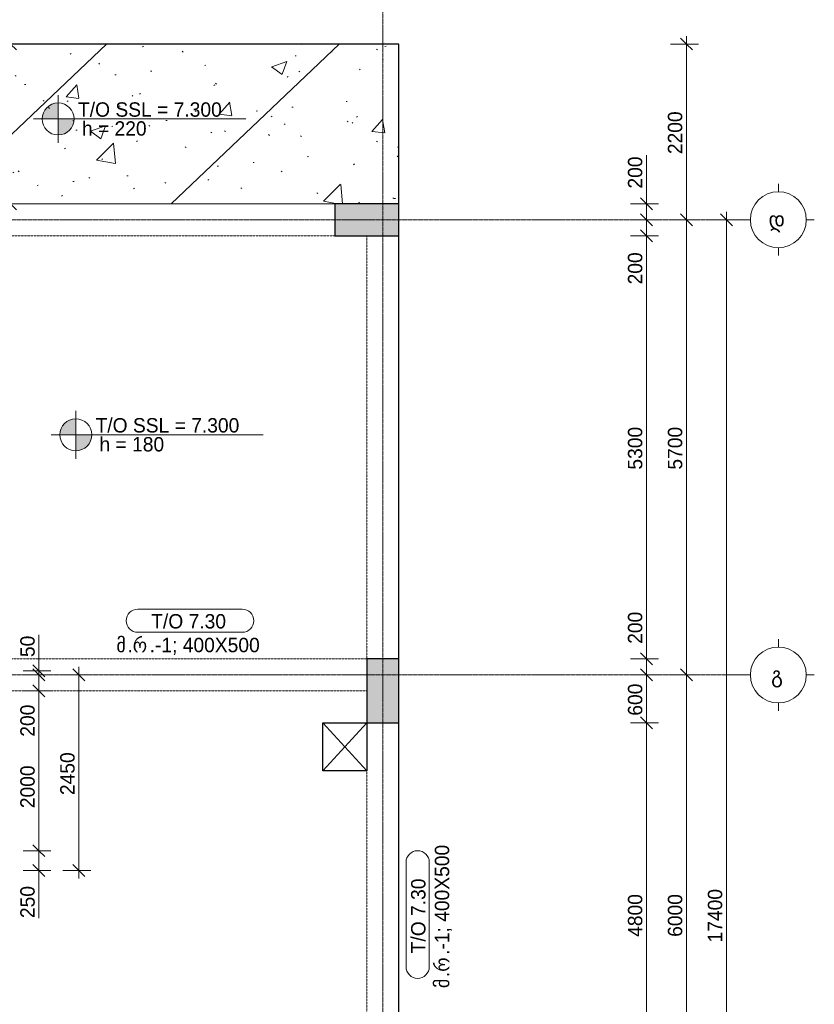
# Model space of a CAD drawing. Header units: millimetres. Extents: x -21500 to 4800, y -5900 to 33113.
# Tile 7 of 8: x -5145 to 4800, y 7576 to 19904. Entities that reach past the tile are written whole.
import ezdxf

# ---------------------------------------------------------------- set-up
doc = ezdxf.new("R2010")
doc.units = ezdxf.units.MM
for name, pattern in [('StructuralPlan-L02$0$Grid Line', [22.225, 12.7, -3.175, 3.175, -3.175]), ('StructuralPlan-L02$0$Hidden', [7.14375, 4.7625, -2.38125]), ('StructuralPlan-L02$0$Hidden 1_5', [2.2, 1.5, -0.7])]:
    doc.linetypes.add(name, pattern=pattern)
for name, color, linetype, lineweight in [('S - HATCH', 252, 'Continuous', 5), ('S - LINE', 7, 'Continuous', 20), ('StructuralPlan-L02$0$A-010-D_DIM', 7, 'Continuous', 5), ('StructuralPlan-L02$0$A-010-D_DIM-100', 7, 'Continuous', 5), ('StructuralPlan-L02$0$A-230-M_FLOOR', 7, 'Continuous', 30), ('StructuralPlan-L02$0$A-230-MH_FLOOR', 7, 'StructuralPlan-L02$0$Hidden', 15), ('StructuralPlan-L02$0$S-230-A-FLOOR', 7, 'Continuous', 5), ('StructuralPlan-L02$0$S-280-A_STRUCT_FRAME', 7, 'Continuous', 5), ('StructuralPlan-L02$0$S-280-M_COLUMN', 7, 'Continuous', 30), ('StructuralPlan-L02$0$S-280-M_COLUMN main', 7, 'Continuous', 30), ('StructuralPlan-L02$0$S-280-M_STRUCT_FRAME 4', 7, 'StructuralPlan-L02$0$Hidden 1_5', 5), ('StructuralPlan-L02$0$Z-030-M_GRID', 7, 'Continuous', 5), ('StructuralPlan-L02$0$Z-033_T_GRIDREF', 7, 'Continuous', 5)]:
    doc.layers.add(name, color=color, linetype=linetype, lineweight=lineweight)
doc.styles.add('StructuralPlan-L02$0$Cubicon', font='Cubicon.ttf', dxfattribs={"height": 200})
doc.styles.add('StructuralPlan-L02$0$Cubicon_2', font='Cubicon.ttf', dxfattribs={"height": 180})
doc.styles.add('StructuralPlan-L02$0$Cubicon_4', font='Cubicon.ttf', dxfattribs={"height": 180})
doc.dimstyles.new('StructuralPlan-L02$0$CUB_DIM_1_8', dxfattribs={"dimscale": 304.8, "dimtxt": 181.601257, "dimasz": 0.492126, "dimexe": 0.492126, "dimexo": 0.0625, "dimgap": 0, "dimtad": 1, "dimdec": 0, "dimzin": 0, "dimdsep": 46, "dimtxsty": 'StructuralPlan-L02$0$Cubicon_2', "dimblk1": 'StructuralPlan-L02$0$_Oblique', "dimblk2": 'StructuralPlan-L02$0$_Oblique', "dimsah": 1, "dimcen": 0.09, "dimdle": 0.328084, "dimazin": 0, "dimtfac": 1, "dimtdec": 4, "dimtix": 1, "dimtmove": 0, "dimatfit": 3, "dimfxl": 0.656168, "dimfxlon": 1, "dimtvp": 1, "dimtolj": 1, "dimtzin": 0, "dimarcsym": 2})
doc.dimstyles.new('StructuralPlan-L02$0$CUB_DIM_1_8_1', dxfattribs={"dimscale": 304.8, "dimtxt": 181.601257, "dimasz": 0.492126, "dimexe": 0.492126, "dimexo": 0.0625, "dimgap": 0, "dimtad": 1, "dimdec": 0, "dimzin": 0, "dimdsep": 46, "dimtxsty": 'StructuralPlan-L02$0$Cubicon_2', "dimblk1": 'StructuralPlan-L02$0$_Oblique', "dimblk2": 'StructuralPlan-L02$0$_Oblique', "dimsah": 1, "dimcen": 0.09, "dimdle": 0.328084, "dimazin": 0, "dimtfac": 1, "dimtdec": 4, "dimtix": 1, "dimtmove": 1, "dimatfit": 3, "dimfxl": 0.656168, "dimfxlon": 1, "dimtvp": 1, "dimtolj": 1, "dimtzin": 0, "dimarcsym": 2})
doc.dimstyles.new('StructuralPlan-L02$0$CUB_DIM_1_8_2', dxfattribs={"dimscale": 304.8, "dimtxt": 181.601257, "dimasz": 0.492126, "dimexe": 0.492126, "dimexo": 0.0625, "dimgap": 0, "dimtad": 1, "dimdec": 0, "dimzin": 0, "dimdsep": 46, "dimtxsty": 'StructuralPlan-L02$0$Cubicon_2', "dimblk1": 'StructuralPlan-L02$0$_Oblique', "dimblk2": 'StructuralPlan-L02$0$_Oblique', "dimsah": 1, "dimcen": 0.09, "dimdle": 0.328084, "dimazin": 0, "dimtfac": 1, "dimtdec": 4, "dimtix": 1, "dimtmove": 2, "dimatfit": 3, "dimfxl": 0.656168, "dimfxlon": 1, "dimtvp": 1, "dimtolj": 1, "dimtzin": 0, "dimarcsym": 2})

# ---------------------------------------------------------------- blocks, each defined once
blk = doc.blocks.new('StructuralPlan-L02$0$Grid - 00_CUB_ღერძის თავი-752507-L02')
at = {"layer": 'StructuralPlan-L02$0$Z-033_T_GRIDREF'}
for p, q in [((0, 3.5), (0, 4.5)), ((-3.5, 0), (-4.5, 0)), ((3.5, 0), (4.5, 0)), ((0, -3.5), (0, -4.5))]:
    blk.add_line(p, q, dxfattribs=at)
blk.add_circle((0, 0), 3.5, dxfattribs=at)
blk = doc.blocks.new('StructuralPlan-L02$0$00_CUB_ფილის თეგი_ზედა ნიშნული და სისქე - 00_CUB_ფილის თეგი_ზედა ნიშნული და სისქე-746755-L02')
at = {"layer": 'StructuralPlan-L02$0$S-230-A-FLOOR'}
h = blk.add_hatch(color=256, dxfattribs=at)
edge = h.paths.add_edge_path()
edge.add_arc((0, 0), 2, 90, 180, ccw=False)
edge.add_line((0, 2), (0, 0))
edge.add_line((0, 0), (-2, 0))
h = blk.add_hatch(color=256, dxfattribs=at)
edge = h.paths.add_edge_path()
edge.add_line((0, -2), (0, 0))
edge.add_line((0, 0), (2, 0))
edge.add_arc((0, 0), 2, 270, 360, ccw=False)
for p, q in [((0, 3), (0, -3)), ((0, 0), (0, 2)), ((-3.09, 0), (23.47, 0)), ((-2, 0), (0, 0)), ((2, 0), (0, 0)), ((0, 0), (0, -2))]:
    blk.add_line(p, q, dxfattribs=at)
blk.add_circle((0, 0), 2, dxfattribs=at)
for start, end in [(90, 180), (270, 360)]:
    blk.add_arc((0, 0), 2, start, end, dxfattribs=at)
blk = doc.blocks.new('StructuralPlan-L02$0$DIMBLOCK40-L02')
at = {"layer": 'StructuralPlan-L02$0$A-010-D_DIM-100', "transparency": 16777216}
for p, q in [((3700, 17400), (3500, 17400)), ((3700, 17400), (3625, 17475)), ((3700, -100), (3700, 17500)), ((3700, 17400), (3775, 17325)), ((3700, 17400), (3850, 17400)), ((3700, 0), (3625, 75)), ((3700, 0), (3500, 0)), ((3700, 0), (3775, -75)), ((3700, 0), (3850, 0))]:
    blk.add_line(p, q, dxfattribs=at)
at = {"layer": 'StructuralPlan-L02$0$A-010-D_DIM-100', "color": 0, "transparency": 16777216, "insert": (3467, 8351), "char_height": 180, "width": 838.16, "attachment_point": 1, "rotation": 90, "line_spacing_factor": 0.931288, "style": 'StructuralPlan-L02$0$Cubicon_2'}
blk.add_mtext('17400', dxfattribs=at)
blk = doc.blocks.new('StructuralPlan-L02$0$_Oblique')
at = {"color": 0, "linetype": 'ByBlock', "lineweight": -2}
blk.add_line((-0.5, -0.5), (0.5, 0.5), dxfattribs=at)
blk = doc.blocks.new('StructuralPlan-L02$0$DIMBLOCK42-L02')
at = {"layer": 'StructuralPlan-L02$0$A-010-D_DIM-100', "transparency": 16777216}
for p, q in [((3200, 11700), (3125, 11775)), ((3200, 11700), (3000, 11700)), ((3200, 5700), (3200, 11700)), ((3200, 11700), (3275, 11625)), ((3200, 11700), (3350, 11700)), ((3200, 5700), (3000, 5700)), ((3200, 5700), (3125, 5775)), ((3200, 5700), (3275, 5625)), ((3200, 5700), (3350, 5700))]:
    blk.add_line(p, q, dxfattribs=at)
at = {"layer": 'StructuralPlan-L02$0$A-010-D_DIM-100', "color": 0, "transparency": 16777216, "insert": (2967, 8421), "char_height": 180, "width": 670.53, "attachment_point": 1, "rotation": 90, "line_spacing_factor": 0.931288, "style": 'StructuralPlan-L02$0$Cubicon_2'}
blk.add_mtext('6000', dxfattribs=at)
blk = doc.blocks.new('StructuralPlan-L02$0$DIMBLOCK43-L02')
at = {"layer": 'StructuralPlan-L02$0$A-010-D_DIM-100', "transparency": 16777216}
for p, q in [((3200, 17400), (3000, 17400)), ((3200, 17400), (3125, 17475)), ((3200, 11700), (3200, 17500)), ((3200, 17400), (3275, 17325)), ((3200, 17400), (3350, 17400)), ((3200, 11700), (3125, 11775)), ((3200, 11700), (3000, 11700)), ((3200, 11700), (3275, 11625)), ((3200, 11700), (3350, 11700))]:
    blk.add_line(p, q, dxfattribs=at)
at = {"layer": 'StructuralPlan-L02$0$A-010-D_DIM-100', "color": 0, "transparency": 16777216, "insert": (2967, 14271), "char_height": 180, "width": 670.53, "attachment_point": 1, "rotation": 90, "line_spacing_factor": 0.931288, "style": 'StructuralPlan-L02$0$Cubicon_2'}
blk.add_mtext('5700', dxfattribs=at)
blk = doc.blocks.new('StructuralPlan-L02$0$DIMBLOCK49-L02')
at = {"layer": 'StructuralPlan-L02$0$A-010-D_DIM-100', "transparency": 16777216}
for p, q in [((2700, 11100), (2500, 11100)), ((2700, 11100), (2625, 11175)), ((2700, 6300), (2700, 11100)), ((2700, 11100), (2775, 11025)), ((2700, 11100), (2850, 11100)), ((2700, 6300), (2500, 6300)), ((2700, 6300), (2625, 6375)), ((2700, 6300), (2775, 6225)), ((2700, 6300), (2850, 6300))]:
    blk.add_line(p, q, dxfattribs=at)
at = {"layer": 'StructuralPlan-L02$0$A-010-D_DIM-100', "color": 0, "transparency": 16777216, "insert": (2467, 8421), "char_height": 180, "width": 670.53, "attachment_point": 1, "rotation": 90, "line_spacing_factor": 0.931288, "style": 'StructuralPlan-L02$0$Cubicon_2'}
blk.add_mtext('4800', dxfattribs=at)
blk = doc.blocks.new('StructuralPlan-L02$0$DIMBLOCK50-L02')
at = {"layer": 'StructuralPlan-L02$0$A-010-D_DIM-100', "transparency": 16777216}
for p, q in [((2700, 11700), (2625, 11775)), ((2700, 11700), (2500, 11700)), ((2700, 11100), (2700, 11700)), ((2700, 11700), (2775, 11625)), ((2700, 11700), (2850, 11700)), ((2700, 11100), (2500, 11100)), ((2700, 11100), (2625, 11175)), ((2700, 11100), (2775, 11025)), ((2700, 11100), (2850, 11100))]:
    blk.add_line(p, q, dxfattribs=at)
at = {"layer": 'StructuralPlan-L02$0$A-010-D_DIM-100', "color": 0, "transparency": 16777216, "insert": (2467, 11190), "char_height": 180, "width": 502.9, "attachment_point": 1, "rotation": 90, "line_spacing_factor": 0.931288, "style": 'StructuralPlan-L02$0$Cubicon_2'}
blk.add_mtext('600', dxfattribs=at)
blk = doc.blocks.new('StructuralPlan-L02$0$DIMBLOCK51-L02')
at = {"layer": 'StructuralPlan-L02$0$A-010-D_DIM-100', "transparency": 16777216}
for p, q in [((2700, 12510), (2700, 11990)), ((2700, 11900), (2625, 11975)), ((2700, 11990), (2700, 11800)), ((2700, 11900), (2500, 11900)), ((2700, 11700), (2700, 11900)), ((2700, 11900), (2775, 11825)), ((2700, 11900), (2850, 11900)), ((2700, 11700), (2625, 11775)), ((2700, 11700), (2500, 11700)), ((2700, 11700), (2775, 11625)), ((2700, 11700), (2850, 11700))]:
    blk.add_line(p, q, dxfattribs=at)
at = {"layer": 'StructuralPlan-L02$0$A-010-D_DIM-100', "color": 0, "transparency": 16777216, "insert": (2467, 12090), "char_height": 180, "width": 502.9, "attachment_point": 1, "rotation": 90, "line_spacing_factor": 0.931288, "style": 'StructuralPlan-L02$0$Cubicon_2'}
blk.add_mtext('200', dxfattribs=at)
blk = doc.blocks.new('StructuralPlan-L02$0$DIMBLOCK52-L02')
at = {"layer": 'StructuralPlan-L02$0$A-010-D_DIM-100', "transparency": 16777216}
for p, q in [((2700, 17200), (2625, 17275)), ((2700, 17200), (2500, 17200)), ((2700, 11900), (2700, 17200)), ((2700, 17200), (2775, 17125)), ((2700, 17200), (2850, 17200)), ((2700, 11900), (2625, 11975)), ((2700, 11900), (2500, 11900)), ((2700, 11900), (2775, 11825)), ((2700, 11900), (2850, 11900))]:
    blk.add_line(p, q, dxfattribs=at)
at = {"layer": 'StructuralPlan-L02$0$A-010-D_DIM-100', "color": 0, "transparency": 16777216, "insert": (2467, 14271), "char_height": 180, "width": 670.53, "attachment_point": 1, "rotation": 90, "line_spacing_factor": 0.931288, "style": 'StructuralPlan-L02$0$Cubicon_2'}
blk.add_mtext('5300', dxfattribs=at)
blk = doc.blocks.new('StructuralPlan-L02$0$DIMBLOCK53-L02')
at = {"layer": 'StructuralPlan-L02$0$A-010-D_DIM-100', "transparency": 16777216}
for p, q in [((2700, 17400), (2500, 17400)), ((2700, 17400), (2625, 17475)), ((2700, 17200), (2700, 17400)), ((2700, 17400), (2775, 17325)), ((2700, 17400), (2850, 17400)), ((2700, 17200), (2625, 17275)), ((2700, 17110), (2700, 17300)), ((2700, 17200), (2500, 17200)), ((2700, 17200), (2775, 17125)), ((2700, 17200), (2850, 17200)), ((2700, 16590), (2700, 17110))]:
    blk.add_line(p, q, dxfattribs=at)
at = {"layer": 'StructuralPlan-L02$0$A-010-D_DIM-100', "color": 0, "transparency": 16777216, "insert": (2467, 16590), "char_height": 180, "width": 502.9, "attachment_point": 1, "rotation": 90, "line_spacing_factor": 0.931288, "style": 'StructuralPlan-L02$0$Cubicon_2'}
blk.add_mtext('200', dxfattribs=at)
blk = doc.blocks.new('StructuralPlan-L02$0$DIMBLOCK54-L02')
at = {"layer": 'StructuralPlan-L02$0$A-010-D_DIM-100', "transparency": 16777216}
for p, q in [((2700, 18210), (2700, 17690)), ((2700, 17600), (2625, 17675)), ((2700, 17400), (2700, 17700)), ((2700, 17690), (2700, 17500)), ((2700, 17600), (2500, 17600)), ((2700, 17600), (2775, 17525)), ((2700, 17600), (2850, 17600)), ((2700, 17400), (2500, 17400)), ((2700, 17400), (2625, 17475)), ((2700, 17400), (2775, 17325)), ((2700, 17400), (2850, 17400))]:
    blk.add_line(p, q, dxfattribs=at)
at = {"layer": 'StructuralPlan-L02$0$A-010-D_DIM-100', "color": 0, "transparency": 16777216, "insert": (2467, 17790), "char_height": 180, "width": 502.9, "attachment_point": 1, "rotation": 90, "line_spacing_factor": 0.931288, "style": 'StructuralPlan-L02$0$Cubicon_2'}
blk.add_mtext('200', dxfattribs=at)
blk = doc.blocks.new('StructuralPlan-L02$0$00_CUB_რიგელის თეგი_ზედა ნიშნული_კვეთი_მარკირება - მარკირება-კვეთი-ნიშნული-1405924-L02')
at = {"layer": 'StructuralPlan-L02$0$S-280-A_STRUCT_FRAME'}
for p, q in [((6.54, 3.05), (-6.54, 3.05)), ((-6.54, 0.16), (6.54, 0.16))]:
    blk.add_line(p, q, dxfattribs=at)
for centre, start, end in [((-6.54, 1.6), 90, 270), ((6.54, 1.6), 270, 90)]:
    blk.add_arc(centre, 1.45, start, end, dxfattribs=at)
blk = doc.blocks.new('StructuralPlan-L02$0$DIMBLOCK59-L02')
at = {"layer": 'StructuralPlan-L02$0$A-010-D_DIM-100', "transparency": 16777216}
for p, q in [((-4904, 9500), (-5104, 9500)), ((-4904, 9500), (-4979, 9575)), ((-4904, 9150), (-4904, 9500)), ((-4904, 9500), (-4829, 9425)), ((-4904, 9500), (-4754, 9500)), ((-4904, 9175), (-4904, 9375)), ((-4904, 9250), (-5104, 9250)), ((-4904, 9250), (-4979, 9325)), ((-4904, 9250), (-4829, 9175)), ((-4904, 9250), (-4754, 9250)), ((-4904, 8656), (-4904, 9175))]:
    blk.add_line(p, q, dxfattribs=at)
at = {"layer": 'StructuralPlan-L02$0$A-010-D_DIM-100', "color": 0, "transparency": 16777216, "insert": (-5138, 8656), "char_height": 180, "width": 502.9, "attachment_point": 1, "rotation": 90, "line_spacing_factor": 0.931288, "style": 'StructuralPlan-L02$0$Cubicon_2'}
blk.add_mtext('250', dxfattribs=at)
blk = doc.blocks.new('StructuralPlan-L02$0$DIMBLOCK60-L02')
at = {"layer": 'StructuralPlan-L02$0$A-010-D_DIM-100', "transparency": 16777216}
for p, q in [((-4904, 11500), (-5104, 11500)), ((-4904, 11500), (-4979, 11575)), ((-4904, 9500), (-4904, 11500)), ((-4904, 11500), (-4829, 11425)), ((-4904, 11500), (-4754, 11500)), ((-4904, 9500), (-5104, 9500)), ((-4904, 9500), (-4979, 9575)), ((-4904, 9500), (-4829, 9425)), ((-4904, 9500), (-4754, 9500))]:
    blk.add_line(p, q, dxfattribs=at)
at = {"layer": 'StructuralPlan-L02$0$A-010-D_DIM-100', "color": 0, "transparency": 16777216, "insert": (-5138, 10032), "char_height": 180, "width": 670.53, "attachment_point": 1, "rotation": 90, "line_spacing_factor": 0.931288, "style": 'StructuralPlan-L02$0$Cubicon_2'}
blk.add_mtext('2000', dxfattribs=at)
blk = doc.blocks.new('StructuralPlan-L02$0$DIMBLOCK61-L02')
at = {"layer": 'StructuralPlan-L02$0$A-010-D_DIM-100', "transparency": 16777216}
for p, q in [((-4904, 11700), (-4979, 11775)), ((-4904, 11700), (-5104, 11700)), ((-4904, 11500), (-4904, 11700)), ((-4904, 11700), (-4829, 11625)), ((-4904, 11700), (-4754, 11700)), ((-4904, 11446), (-4904, 11600)), ((-4904, 11500), (-5104, 11500)), ((-4904, 11500), (-4979, 11575)), ((-4904, 11500), (-4829, 11425)), ((-4904, 11500), (-4754, 11500)), ((-4904, 10927), (-4904, 11446))]:
    blk.add_line(p, q, dxfattribs=at)
at = {"layer": 'StructuralPlan-L02$0$A-010-D_DIM-100', "color": 0, "transparency": 16777216, "insert": (-5138, 10927), "char_height": 180, "width": 502.9, "attachment_point": 1, "rotation": 90, "line_spacing_factor": 0.931288, "style": 'StructuralPlan-L02$0$Cubicon_2'}
blk.add_mtext('200', dxfattribs=at)
blk = doc.blocks.new('StructuralPlan-L02$0$DIMBLOCK62-L02')
at = {"layer": 'StructuralPlan-L02$0$A-010-D_DIM-100', "transparency": 16777216}
for p, q in [((-4904, 12204), (-4904, 11824)), ((-4904, 11700), (-4904, 11850)), ((-4904, 11750), (-5104, 11750)), ((-4904, 11750), (-4979, 11825)), ((-4904, 11700), (-4979, 11775)), ((-4904, 11824), (-4904, 11725)), ((-4904, 11750), (-4829, 11675)), ((-4904, 11750), (-4754, 11750)), ((-4904, 11700), (-5104, 11700)), ((-4904, 11700), (-4829, 11625)), ((-4904, 11700), (-4754, 11700))]:
    blk.add_line(p, q, dxfattribs=at)
at = {"layer": 'StructuralPlan-L02$0$A-010-D_DIM-100', "color": 0, "transparency": 16777216, "insert": (-5138, 11924), "char_height": 180, "width": 335.26, "attachment_point": 1, "rotation": 90, "line_spacing_factor": 0.931288, "style": 'StructuralPlan-L02$0$Cubicon_2'}
blk.add_mtext('50', dxfattribs=at)
blk = doc.blocks.new('StructuralPlan-L02$0$DIMBLOCK63-L02')
at = {"layer": 'StructuralPlan-L02$0$A-010-D_DIM-100', "transparency": 16777216}
for p, q in [((-4404, 11700), (-4479, 11775)), ((-4404, 9150), (-4404, 11800)), ((-4404, 11700), (-4604, 11700)), ((-4404, 11700), (-4329, 11625)), ((-4404, 11700), (-4254, 11700)), ((-4404, 9250), (-4604, 9250)), ((-4404, 9250), (-4479, 9325)), ((-4404, 9250), (-4329, 9175)), ((-4404, 9250), (-4254, 9250))]:
    blk.add_line(p, q, dxfattribs=at)
at = {"layer": 'StructuralPlan-L02$0$A-010-D_DIM-100', "color": 0, "transparency": 16777216, "insert": (-4638, 10196), "char_height": 180, "width": 670.53, "attachment_point": 1, "rotation": 90, "line_spacing_factor": 0.931288, "style": 'StructuralPlan-L02$0$Cubicon_2'}
blk.add_mtext('2450', dxfattribs=at)
blk = doc.blocks.new('StructuralPlan-L02$0$DIMBLOCK74-L02')
at = {"layer": 'StructuralPlan-L02$0$A-010-D_DIM-100', "transparency": 16777216}
for p, q in [((-5261, 19600), (-5336, 19675)), ((-5261, 19700), (-5261, 17500)), ((-5261, 19600), (-5411, 19600)), ((-5261, 19600), (-5186, 19525)), ((-5261, 19600), (-5061, 19600)), ((-5261, 17600), (-5336, 17675)), ((-5261, 17600), (-5411, 17600)), ((-5261, 17600), (-5186, 17525)), ((-5261, 17600), (-5061, 17600))]:
    blk.add_line(p, q, dxfattribs=at)
at = {"layer": 'StructuralPlan-L02$0$A-010-D_DIM-100', "color": 0, "transparency": 16777216, "insert": (-5494, 18321), "char_height": 180, "width": 670.53, "attachment_point": 1, "rotation": 90, "line_spacing_factor": 0.931288, "style": 'StructuralPlan-L02$0$Cubicon_2'}
blk.add_mtext('2000', dxfattribs=at)
blk = doc.blocks.new('StructuralPlan-L02$0$DIMBLOCK76-L02')
at = {"layer": 'StructuralPlan-L02$0$A-010-D_DIM-100', "transparency": 16777216}
for p, q in [((3200, 19600), (3125, 19675)), ((3200, 17300), (3200, 19700)), ((3200, 19600), (3000, 19600)), ((3200, 19600), (3275, 19525)), ((3200, 19600), (3350, 19600)), ((3200, 17400), (3000, 17400)), ((3200, 17400), (3125, 17475)), ((3200, 17400), (3275, 17325)), ((3200, 17400), (3350, 17400))]:
    blk.add_line(p, q, dxfattribs=at)
at = {"layer": 'StructuralPlan-L02$0$A-010-D_DIM-100', "color": 0, "transparency": 16777216, "insert": (2967, 18221), "char_height": 180, "width": 670.53, "attachment_point": 1, "rotation": 90, "line_spacing_factor": 0.931288, "style": 'StructuralPlan-L02$0$Cubicon_2'}
blk.add_mtext('2200', dxfattribs=at)
blk = doc.blocks.new('A$C48b6c5dc')
at = {"layer": 'S - HATCH', "lineweight": 0, "transparency": 33554684}
h = blk.add_hatch(dxfattribs=at)
h.set_pattern_fill('FP_7', color=256, scale=3.567164, angle=-135, style=0, pattern_type=2)
h.set_pattern_definition([(43.548, (-111060.8, -68268.5), (-1382.423, 1454.328), []), (48.548, (-111060.8, -68268.5), (1914.067, -216.457), [200.653, -2207.183]), (353.548, (-111060.8, -68268.5), (-320.1, 2021.156), [160.522, -1765.746]), (99, (-110901.3, -68286.5), (1593.953, 1804.714), [170.528, -1875.818]), (44.733, (-111047.3, -67733.6), (2843.137, -514.994), [300.98, -3310.774]), (95.184, (-110810.4, -67776.5), (2565.79, 2541.947), [255.794, -2813.726]), (349.733, (-111047.3, -67733.6), (2565.77, 2541.965), [240.784, -2648.62]), (19.548, (-110783.2, -67874.1), (1569.14, -1117.276), [200.653, -2207.183]), (324.548, (-110783.2, -67874.1), (699.908, 1922.927), [160.522, -1765.746]), (70, (-110652.5, -67967.2), (2269.045, 805.675), [170.528, -1875.818]), (36.048, (-111060.84, -68268.5), (36.7263, 593.0033), [14.95, -1147.9456, 14.95, -1180.05, -1181.623]), (36.048, (-111060.84, -68268.5), (36.7263, 593.0033), [-2357.8956, 14.95, -1166.673]), (6.048, (-111060.84, -68268.5), (486.881, 691.3504), [14.95, -666.3784, 14.95, -1121.192, -450.3545]), (6.048, (-111060.84, -68268.5), (486.881, 691.3504), [-1817.47, 14.95, -435.4045]), (326.048, (-111458.45, -68258.43), (950.791, -64.3417), [14.95, -430.9455, 14.95, -1376.244, -1846.0075]), (326.048, (-111458.45, -68258.43), (950.791, -64.3417), [-1837.0896, 14.95, -1831.0575]), (316.048, (-111636.75, -68253.9), (1044.3507, 152.131), [14.95, -564.714, 14.95, -908.9456, -1310.933]), (316.048, (-111636.75, -68253.9), (1044.3507, 152.131), [-1503.56, 14.95, -1295.983])])
h.paths.add_polyline_path([(-400, 17600), (-400, 19600), (-13600, 19600), (-13600, 17600)])
blk = doc.blocks.new('StructuralPlan-L02')
at = {"layer": 'StructuralPlan-L02$0$S-280-M_COLUMN main', "true_color": 0xa4a4a4}
for points in [[(-400, 17200), (-400, 17600), (-1200, 17600), (-1200, 17200)], [(-400, 11100), (-400, 11900), (-800, 11900), (-800, 11100)]]:
    blk.add_hatch(color=253, dxfattribs=at).paths.add_polyline_path(points)
at = {"lineweight": 30}
for p, q in [((-1350, 11100), (-800, 10500)), ((-1350, 10500), (-800, 11100))]:
    blk.add_line(p, q, dxfattribs=at)
at = {"layer": 'StructuralPlan-L02$0$A-230-M_FLOOR'}
for p, q in [((-400, 19600), (-13600, 19600)), ((-400, 17600), (-400, 19600)), ((-400, 11900), (-400, 17200)), ((-1350, 11100), (-800, 11100)), ((-1350, 10500), (-1350, 11100)), ((-800, 11100), (-800, 10500)), ((-400, 6300), (-400, 11100)), ((-800, 10500), (-1350, 10500))]:
    blk.add_line(p, q, dxfattribs=at)
at = {"layer": 'StructuralPlan-L02$0$A-230-MH_FLOOR'}
blk.add_line((-1200, 17600), (-6050, 17600), dxfattribs=at)
at = {"layer": 'StructuralPlan-L02$0$S-280-M_COLUMN'}
for p, q in [((-400, 17600), (-1200, 17600)), ((-1200, 17600), (-1200, 17200)), ((-400, 17200), (-400, 17600)), ((-1200, 17200), (-400, 17200)), ((-800, 11900), (-800, 11100)), ((-400, 11900), (-800, 11900)), ((-400, 11100), (-400, 11900)), ((-800, 11100), (-400, 11100))]:
    blk.add_line(p, q, dxfattribs=at)
at = {"layer": 'StructuralPlan-L02$0$S-280-M_STRUCT_FRAME 4'}
for p, q in [((-1200, 17200), (-6050, 17200)), ((-800, 11900), (-800, 17200)), ((-6450, 11900), (-800, 11900)), ((-800, 11500), (-6450, 11500)), ((-800, 7350), (-800, 10500))]:
    blk.add_line(p, q, dxfattribs=at)
at = {"layer": 'StructuralPlan-L02$0$Z-030-M_GRID', "linetype": 'StructuralPlan-L02$0$Grid Line'}
for p, q in [((-600, 22400), (-600, -5000)), ((3900, 17400), (-20600, 17400)), ((3900, 11700), (-20600, 11700))]:
    blk.add_line(p, q, dxfattribs=at)
at = {"layer": 'StructuralPlan-L02$0$S-230-A-FLOOR', "xscale": 99.99999999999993, "yscale": 99.99999999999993, "zscale": 99.99999999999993}
for p in [(-4663.3, 18661.4), (-4443.7, 14707.5)]:
    blk.add_blockref('StructuralPlan-L02$0$00_CUB_ფილის თეგი_ზედა ნიშნული და სისქე - 00_CUB_ფილის თეგი_ზედა ნიშნული და სისქე-746755-L02', p, dxfattribs=at)
at = {"layer": 'StructuralPlan-L02$0$S-280-A_STRUCT_FRAME', "xscale": 99.99999999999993, "yscale": 99.99999999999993, "zscale": 99.99999999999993}
blk.add_blockref('StructuralPlan-L02$0$00_CUB_რიგელის თეგი_ზედა ნიშნული_კვეთი_მარკირება - მარკირება-კვეთი-ნიშნული-1405924-L02', (-3014.2, 12219.6), dxfattribs=at)
at = {"layer": 'StructuralPlan-L02$0$S-280-A_STRUCT_FRAME', "xscale": 99.99999999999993, "yscale": 99.99999999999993, "zscale": 99.99999999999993, "rotation": 89.99999999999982}
blk.add_blockref('StructuralPlan-L02$0$00_CUB_რიგელის თეგი_ზედა ნიშნული_კვეთი_მარკირება - მარკირება-კვეთი-ნიშნული-1405924-L02', (-4.4, 8700), dxfattribs=at)
at = {"layer": 'StructuralPlan-L02$0$Z-033_T_GRIDREF', "xscale": 99.99999999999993, "yscale": 99.99999999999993, "zscale": 99.99999999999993, "rotation": 89.99999999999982}
for p in [(4350, 17400), (4350, 11700)]:
    blk.add_blockref('StructuralPlan-L02$0$Grid - 00_CUB_ღერძის თავი-752507-L02', p, dxfattribs=at)
at = {"layer": 'StructuralPlan-L02$0$S-230-A-FLOOR', "char_height": 180, "attachment_point": 1, "style": 'StructuralPlan-L02$0$Cubicon_2'}
for s, insert, width in [('T/O SSL = 7.300', (-4415.8, 18869.6), 2236.708), ('h = 220', (-4366.8, 18632.5), 1010.126), ('T/O SSL = 7.300', (-4196.2, 14915.8), 2236.708), ('h = 180', (-4147.1, 14678.7), 1010.126)]:
    blk.add_mtext(s, dxfattribs=dict(at, insert=insert, width=width))
at = {"layer": 'StructuralPlan-L02$0$S-280-A_STRUCT_FRAME', "char_height": 180, "attachment_point": 1}
for s, insert, width, style in [('T/O 7.30', (-3499.6, 12462), 1162.447, 'StructuralPlan-L02$0$Cubicon_2'), ('\\fCubicon|b0|i0|c254|p2|;მ', (-3936.1, 12165), 168.354, 'StructuralPlan-L02$0$Cubicon_4'), ('\\fCubicon|b0|i0|c254|p2|;რ', (-3731, 12165), 256.54, 'StructuralPlan-L02$0$Cubicon_4'), ('.-1; 400X500', (-3519.4, 12165), 1715.611, 'StructuralPlan-L02$0$Cubicon_2'), ('\\fCubicon|b0|i0|c204|p2|;.', (-3797.2, 12165), 80.169, 'StructuralPlan-L02$0$Cubicon_2')]:
    blk.add_mtext(s, dxfattribs=dict(at, insert=insert, width=width, style=style))
at = {"layer": 'StructuralPlan-L02$0$S-280-A_STRUCT_FRAME', "char_height": 180, "attachment_point": 1, "rotation": 90}
for s, insert, width, style in [('.-1; 400X500', (50.2, 8194.8), 1715.611, 'StructuralPlan-L02$0$Cubicon_2'), ('T/O 7.30', (-246.8, 8214.6), 1162.447, 'StructuralPlan-L02$0$Cubicon_2'), ('\\fCubicon|b0|i0|c254|p2|;რ', (50.2, 7983.2), 256.54, 'StructuralPlan-L02$0$Cubicon_4'), ('\\fCubicon|b0|i0|c254|p2|;მ', (50.2, 7778.1), 168.354, 'StructuralPlan-L02$0$Cubicon_4'), ('\\fCubicon|b0|i0|c204|p2|;.', (50.2, 7917), 80.169, 'StructuralPlan-L02$0$Cubicon_2')]:
    blk.add_mtext(s, dxfattribs=dict(at, insert=insert, width=width, style=style))
at = {"layer": 'StructuralPlan-L02$0$Z-033_T_GRIDREF', "char_height": 200, "attachment_point": 1, "style": 'StructuralPlan-L02$0$Cubicon'}
for s, insert, width in [('\\fCubicon|b0|i0|c254|p2|;დ', (4226.6, 17507.1), 296.624), ('\\fCubicon|b0|i0|c254|p2|;გ', (4260.1, 11807.1), 216.456)]:
    blk.add_mtext(s, dxfattribs=dict(at, insert=insert, width=width))
at = {"layer": 'StructuralPlan-L02$0$A-010-D_DIM'}
for base, p1, p2, override, picture, middle in [((-5261, 17600), (-5061, 19600), (-5061, 17600), {"dimpost": '<>', "dimfxl": 2000}, 'StructuralPlan-L02$0$DIMBLOCK74-L02', (-5352.9, 18600)), ((3200, 19600), (3000, 17400), (3000, 19600), {"dimpost": '<>', "dimfxl": 2200}, 'StructuralPlan-L02$0$DIMBLOCK76-L02', (3108.2, 18500)), ((3200, 17400), (3000, 11700), (3000, 17400), {"dimpost": '<>', "dimfxl": 5699.999917}, 'StructuralPlan-L02$0$DIMBLOCK43-L02', (3108.2, 14550)), ((3700, 17400), (3500, 0), (3500, 17400), {"dimpost": '<>', "dimfxl": 17399.999996}, 'StructuralPlan-L02$0$DIMBLOCK40-L02', (3608.2, 8700)), ((2700, 17200), (2500, 11900), (2500, 17200), {"dimpost": '<>', "dimfxl": 5300}, 'StructuralPlan-L02$0$DIMBLOCK52-L02', (2608.1, 14550)), ((-4404.5, 11700), (-4604.5, 9250), (-4604.5, 11700), {"dimpost": '<>', "dimfxl": 2449.999897}, 'StructuralPlan-L02$0$DIMBLOCK63-L02', (-4496.3, 10475)), ((2700, 11700), (2500, 11100), (2500, 11700), {"dimpost": '<>', "dimfxl": 600.000083}, 'StructuralPlan-L02$0$DIMBLOCK50-L02', (2608.2, 11400)), ((3200, 11700), (3000, 5700), (3000, 11700), {"dimpost": '<>', "dimfxl": 6000}, 'StructuralPlan-L02$0$DIMBLOCK42-L02', (3108.2, 8700)), ((2700, 11100), (2500, 6300), (2500, 11100), {"dimpost": '<>', "dimfxl": 4799.999917}, 'StructuralPlan-L02$0$DIMBLOCK49-L02', (2608.2, 8700))]:
    dim = blk.add_linear_dim(base=base, p1=p1, p2=p2, angle=90, dimstyle='StructuralPlan-L02$0$CUB_DIM_1_8', override=override, dxfattribs=at)
    dim.commit()
    dim.dimension.update_dxf_attribs({"geometry": picture, "text_midpoint": middle})
for base, p1, p2, dimstyle, override, picture, middle in [((2700, 17600), (2500, 17400), (2500, 17600), 'StructuralPlan-L02$0$CUB_DIM_1_8_1', {"dimpost": '<>', "dimfxl": 200}, 'StructuralPlan-L02$0$DIMBLOCK54-L02', (2586.9, 18041.9)), ((2700, 17400), (2500, 17200), (2500, 17400), 'StructuralPlan-L02$0$CUB_DIM_1_8_1', {"dimpost": '<>', "dimfxl": 200}, 'StructuralPlan-L02$0$DIMBLOCK53-L02', (2586.9, 16841.9)), ((2700, 11900), (2500, 11700), (2500, 11900), 'StructuralPlan-L02$0$CUB_DIM_1_8_1', {"dimpost": '<>', "dimfxl": 199.999917}, 'StructuralPlan-L02$0$DIMBLOCK51-L02', (2586.9, 12341.9)), ((-4904.5, 11750), (-5104.5, 11700), (-5104.5, 11750), 'StructuralPlan-L02$0$CUB_DIM_1_8_1', {"dimpost": '<>', "dimfxl": 49.999917}, 'StructuralPlan-L02$0$DIMBLOCK62-L02', (-5017.6, 12091.8)), ((-4904.5, 11700), (-5104.5, 11500), (-5104.5, 11700), 'StructuralPlan-L02$0$CUB_DIM_1_8_1', {"dimpost": '<>', "dimfxl": 200.000083}, 'StructuralPlan-L02$0$DIMBLOCK61-L02', (-5017.6, 11178.6)), ((-4904.5, 11500), (-5104.5, 9500), (-5104.5, 11500), 'StructuralPlan-L02$0$CUB_DIM_1_8_2', {"dimpost": '<>', "dimfxl": 1999.999814}, 'StructuralPlan-L02$0$DIMBLOCK60-L02', (-5017.6, 10367.5)), ((-4904.5, 9500), (-5104.5, 9250), (-5104.5, 9500), 'StructuralPlan-L02$0$CUB_DIM_1_8_1', {"dimpost": '<>', "dimfxl": 250}, 'StructuralPlan-L02$0$DIMBLOCK59-L02', (-5017.6, 8907.7))]:
    dim = blk.add_linear_dim(base=base, p1=p1, p2=p2, angle=90, dimstyle=dimstyle, override=override, dxfattribs=at)
    dim.commit()
    dim.dimension.update_dxf_attribs({"geometry": picture, "text_midpoint": middle, "dimtype": 128, "text_rotation": 90})

msp = doc.modelspace()

# ---------------------------------------------------------------- block references
at = {"layer": 'S - HATCH', "lineweight": 0}
msp.add_blockref('A$C48b6c5dc', (0, 0), dxfattribs=at)
at = {"layer": 'S - LINE'}
msp.add_blockref('StructuralPlan-L02', (0, 0), dxfattribs=at)

doc.saveas('drawing.dxf')
